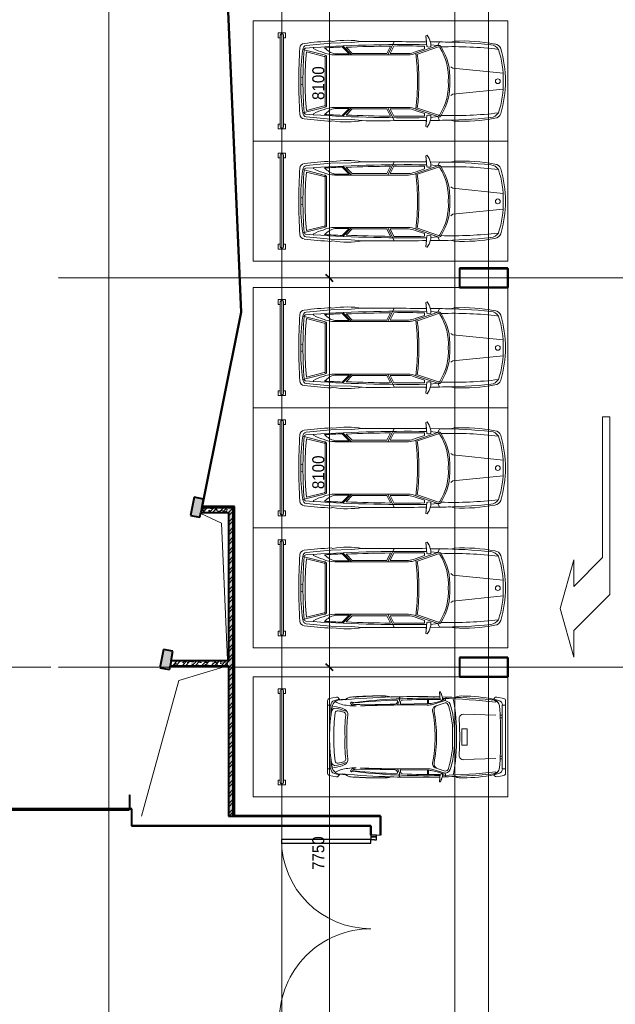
# Model space of a CAD drawing. Header units: millimetres. Extents: x 5617 to 112254, y 7718 to 133720.
# Tile 63 of 82: x 56948 to 69337, y 82982 to 103475. Entities that reach past the tile are written whole.
import ezdxf

# ---------------------------------------------------------------- set-up
doc = ezdxf.new("R2010")
doc.units = ezdxf.units.MM
for name, pattern in [('Линия сетки', [25, 20, -2.5, 0, -2.5]), ('Штрих_3_1_5_', [4.5, 3, -1.5]), ('Штриховая_ш3 п1_5', [4.5, 3, -1.5])]:
    doc.linetypes.add(name, pattern=pattern)
doc.layers.add('_Разделитель помещений_', color=4, linetype='Штриховая_ш3 п1_5', lineweight=40, true_color=0x00ffff)
for name, color, linetype, lineweight in [('Двери', 7, 'Continuous', 18), ('Каркас_Импост', 7, 'Continuous', 30), ('Монтажный зазор', 7, 'Continuous', 30), ('Оси', 7, 'Continuous', 9), ('Панель', 7, 'Continuous', 30), ('Парковка', 7, 'Continuous', 18), ('Перекрытия', 7, 'Continuous', 18), ('Размеры', 7, 'Continuous', 9), ('Размеры-100', 7, 'Continuous', 9), ('Стены разрез', 7, 'Continuous', 40), ('Стены штриховка', 7, 'Continuous', 40), ('Элементы узлов', 7, 'Continuous', 18)]:
    doc.layers.add(name, color=color, linetype=linetype, lineweight=lineweight)
doc.styles.add('Arial', font='arial.ttf', dxfattribs={"width": 0.9, "height": 250})
doc.dimstyles.new('Основной_2_5_мм_1', dxfattribs={"dimscale": 304.8, "dimtxt": 255.06485, "dimasz": 0.463911, "dimexe": 0.492126, "dimexo": 0.492126, "dimgap": 0.098425, "dimtad": 1, "dimdec": 0, "dimdsep": 46, "dimtxsty": 'Arial', "dimblk1": 'OBLIQUE', "dimblk2": 'OBLIQUE', "dimsah": 1, "dimcen": 0.09, "dimdle": 0.492126, "dimazin": 2, "dimtfac": 1, "dimtdec": 4, "dimtix": 1, "dimtmove": 0, "dimatfit": 3, "dimfxl": 1, "dimtvp": 1, "dimtolj": 1, "dimtzin": 0, "dimlwd": 20, "dimlwe": 20, "dimarcsym": 2})
pattern_1 = [(50, (0, 0), (218.62117, -19.1268), [22.86, -251.46]), (355, (0, 0), (-42.29187, 229.2684), [18.288, -201.168]), (100.451, (18.22, -1.6), (176.33107, 210.13963), [19.428, -213.708]), (46.184, (0, 60.96), (325.29495, -50.45164), [34.29, -377.19]), (96.636, (27.1, 56.76), (284.883, 296.91266), [29.142, -320.562]), (351.184, (0, 60.96), (284.8858, 296.9107), [27.432, -301.752]), (21, (30.48, 45.72), (181.93753, -122.71832), [22.86, -251.46]), (326, (30.48, 45.72), (74.16223, 221.0262), [18.288, -201.168]), (71.451, (45.64, 35.5), (256.10035, 98.30526), [19.428, -213.708]), (37.5, (0, 0), (3.70639, 101.465895), [3.353, -195.377, 3.353, -200.863, -201.93]), (37.5, (0, 0), (3.70639, 101.465895), [-402.946, 3.353, -198.577]), (7.5, (0, 0), (80.18358, 120.21653), [3.353, -113.081, 3.353, -190.805, -76.962]), (7.5, (0, 0), (80.18358, 120.21653), [-310.591, 3.353, -73.609]), (327.5, (-67.97, 0), (162.708646, -6.87497), [3.353, -72.847, 3.353, -234.391, -315.468]), (327.5, (-67.97, 0), (162.708646, -6.87497), [-313.944, 3.353, -312.115]), (317.5, (-98.45, 0), (177.75468, 30.51183), [3.353, -95.707, 3.353, -154.534, -224.028]), (317.5, (-98.45, 0), (177.75468, 30.51183), [-256.946, 3.353, -220.675])]
pattern_2 = [(45, (0, 0), (-101.02788, 101.02788), []), (45, (67.35, 0), (-101.02788, 101.02788), [])]

# ---------------------------------------------------------------- blocks, each defined once
blk = doc.blocks.new('101_Дверь_Двупольная - _ПЧ_Мет_3600х2430_EI60-4162342-МКСС_LB01_-7_650__Кабельные конструкции_Лотки_2')
at = {"layer": 'Каркас_Импост', "color": 253, "true_color": 0xaaaaaa}
for p, q in [((-1880, 100), (-1930, 100)), ((-1930, 100), (-1930, -15)), ((-1880, 20), (-1880, 100)), ((-1870, 20), (-1880, 20)), ((-1870, -15), (-1870, 20)), ((1880, 20), (1870, 20)), ((1870, 20), (1870, -15)), ((1930, 100), (1880, 100)), ((1880, 100), (1880, 20)), ((1930, -15), (1930, 100)), ((-1930, -15), (-1870, -15)), ((1870, -15), (1930, -15))]:
    blk.add_line(p, q, dxfattribs=at)
at = {"layer": 'Монтажный зазор', "color": 253, "true_color": 0xaaaaaa}
for p, q in [((-1930, 100), (-1965, 100)), ((-1965, 100), (-1965, -15)), ((-1930, -15), (-1930, 100)), ((1965, 100), (1930, 100)), ((1930, 100), (1930, -15)), ((1965, -15), (1965, 100)), ((-1965, -15), (-1930, -15)), ((1930, -15), (1965, -15))]:
    blk.add_line(p, q, dxfattribs=at)
at = {"layer": 'Панель', "color": 253, "true_color": 0xaaaaaa}
for p, q in [((-1800, 2000), (-1880, 2000)), ((-1880, 2000), (-1880, 100)), ((-1800, 100), (-1800, 2000)), ((1880, 1960), (1800, 1960)), ((1800, 1960), (1800, 100)), ((1880, 100), (1880, 1960)), ((-1880, 100), (-1800, 100)), ((1800, 100), (1880, 100))]:
    blk.add_line(p, q, dxfattribs=at)
at = {"layer": 'Панель', "color": 253, "lineweight": 18, "true_color": 0xaaaaaa}
for centre, radius, start, end in [((-1880, 100), 1900, 360, 90), ((1880, 100), 1860, 90, 180)]:
    blk.add_arc(centre, radius, start, end, dxfattribs=at)
blk = doc.blocks.new('199_Парковочные места 3 класса и МГН - Малый класс-4755746-МКСС_LB01_-7_650__Кабельные конструкции_Лотки_2')
at = {"layer": 'Парковка', "color": 253, "true_color": 0xaaaaaa}
for p, q in [((0, -5300), (0, 0)), ((0, 0), (2500, 0)), ((2500, 0), (2500, -5300)), ((250, -4625), (250, -4775)), ((250, -4625), (350, -4625)), ((300, -4665), (2200, -4665)), ((350, -4625), (350, -4665)), ((2150, -4625), (2150, -4665)), ((2150, -4625), (2250, -4625)), ((2250, -4625), (2250, -4775)), ((250, -4775), (350, -4775)), ((300, -4735), (2200, -4735)), ((350, -4735), (350, -4775)), ((2150, -4735), (2150, -4775)), ((2150, -4775), (2250, -4775)), ((2500, -5300), (0, -5300))]:
    blk.add_line(p, q, dxfattribs=at)
for centre, start, end in [((300, -4700), 90, 270), ((2200, -4700), 270, 90)]:
    blk.add_arc(centre, 35, start, end, dxfattribs=at)
at = {"layer": 'Элементы узлов', "color": 253, "true_color": 0xaaaaaa}
for p, q in [((425, -229), (454, -83)), ((454, -83), (425, -229)), ((495, -188), (466, -289)), ((2010, -48), (495, -48)), ((1253, -48), (496, -48)), ((592, -48), (592, -115)), ((592, -115), (1253, -115)), ((797, -115), (797, -159)), ((857, -156), (857, -115)), ((2010, -48), (1253, -48)), ((1253, -115), (1915, -115)), ((1650, -156), (1650, -115)), ((1710, -115), (1710, -159)), ((1915, -115), (1915, -48)), ((2012, -188), (2041, -289)), ((2082, -229), (2053, -83)), ((2082, -229), (2053, -83)), ((466, -289), (443, -274)), ((443, -274), (466, -289)), ((803, -249), (780, -923)), ((1704, -249), (1726, -923)), ((2041, -289), (2064, -274)), ((2041, -289), (2064, -274)), ((1253, -998), (850, -1010)), ((1085, -843), (1253, -843)), ((1085, -956), (1085, -843)), ((1253, -956), (1085, -956)), ((1253, -843), (1421, -843)), ((1421, -956), (1253, -956)), ((1656, -1010), (1253, -998)), ((1421, -843), (1421, -956)), ((313, -1401), (313, -1423)), ((313, -1423), (419, -1411)), ((320, -1402), (320, -1423)), ((320, -1423), (480, -1405)), ((423, -1287), (498, -1300)), ((477, -1322), (476, -1362)), ((498, -1300), (575, -1558)), ((612, -1513), (543, -1304)), ((1894, -1513), (1964, -1304)), ((2009, -1300), (1931, -1558)), ((2084, -1287), (2009, -1300)), ((2187, -1423), (2026, -1405)), ((2029, -1322), (2030, -1361)), ((2088, -1412), (2187, -1423)), ((2187, -1401), (2187, -1423)), ((2187, -1423), (2187, -1401)), ((560, -1651), (472, -1651)), ((560, -1672), (472, -1672)), ((568, -2226), (560, -1672)), ((1939, -2226), (1946, -1672)), ((1946, -1651), (2035, -1651)), ((1946, -1672), (2035, -1672)), ((417, -2240), (460, -2267)), ((2090, -2240), (2047, -2267)), ((497, -2255), (588, -2294)), ((2010, -2255), (1919, -2294)), ((425, -3567), (454, -3713)), ((425, -3567), (454, -3713)), ((479, -3497), (443, -3523)), ((466, -3507), (443, -3523)), ((495, -3608), (466, -3507)), ((592, -3681), (592, -3748)), ((817, -3681), (592, -3681)), ((1690, -3681), (1915, -3681)), ((1915, -3681), (1915, -3748)), ((2012, -3608), (2041, -3507)), ((2064, -3523), (2027, -3497)), ((2041, -3507), (2064, -3523)), ((2082, -3567), (2053, -3713)), ((2053, -3713), (2082, -3567)), ((1253, -3748), (496, -3748)), ((496, -3748), (2010, -3748)), ((2010, -3748), (1253, -3748))]:
    blk.add_line(p, q, dxfattribs=at)
for centre, radius, start, end in [((496, -91), 43.3, 90.0007, 168.6944), ((497, -91), 43.3, 91.6966, 168.693), ((658, -378), 212, 103.7494, 155.1332), ((699, -353), 220, 137.3412, 177.6463), ((592, -215), 101, 90.0007, 164.126), ((1096, -5492), 5341, 88.3088, 95.2441), ((1411, -5492), 5341, 84.7574, 91.6926), ((1849, -378), 212, 24.8683, 76.252), ((1915, -215), 101, 15.8754, 90.0007), ((1808, -353), 220, 2.3551, 42.6602), ((2010, -91), 43.3, 11.307, 90.0007), ((2010, -91), 43.3, 11.307, 90.0007), ((3902, -951), 3499, 169.0974, 179.6188), ((3902, -951), 3499, 169.096, 179.6174), ((18082, -1872), 17669, 175.0385, 178.3553), ((467, -238), 43.3, 168.6944, 235.6114), ((467, -238), 43.3, 168.693, 235.6099), ((13211, -1700), 12764, 173.4754, 178.4619), ((-10704, -1701), 12764, 1.5396, 6.526), ((-15576, -1873), 17669, 1.6461, 4.9629), ((-1395, -951), 3499, 0.3826, 10.904), ((-1395, -951), 3499, 0.3826, 10.904), ((2039, -238), 43.3, 304.3901, 11.307), ((2039, -238), 43.3, 304.3901, 11.307), ((676, -969), 277, 171.383, 205.724), ((676, -969), 277, 171.3815, 207.1439), ((866, -926), 85.3, 178.1237, 259.668), ((1641, -926), 85.3, 280.3335, 1.8777), ((1830, -969), 277, 332.8561, 8.6185), ((1830, -969), 277, 334.2774, 8.6185), ((18082, -1873), 17669, 177.4791, 178.3491), ((1192, -5149), 4081, 89.1352, 100.3335), ((640, -1327), 145, 99.3009, 169.3924), ((1152, -2963), 1815, 86.8047, 107.7761), ((1174, -3235), 2126, 87.8635, 105.1984), ((1315, -5149), 4081, 79.668, 90.8663), ((1333, -3235), 2126, 74.803, 92.138), ((1355, -2963), 1815, 72.2254, 93.1967), ((1867, -1326), 145, 10.6091, 80.7005), ((-15576, -1873), 17669, 1.6461, 2.5209), ((511, -1793), 438, 101.9085, 116.8041), ((517, -1793), 438, 99.3592, 116.8056), ((18082, -1873), 17669, 178.502, 182.0672), ((18082, -1872), 17669, 178.5058, 185.0968), ((460, -1385), 28.5, 315.411, 119.3826), ((13211, -1700), 12764, 178.6883, 186.9123), ((10682, -1664), 10210, 178.5509, 182.9751), ((-289, -1677), 845, 7.5185, 24.835), ((613, -1304), 70.6, 102.5795, 180.5339), ((1893, -1303), 70.6, 359.4675, 77.4219), ((2796, -1677), 845, 155.1665, 172.483), ((-10704, -1701), 12764, 353.0892, 1.3132), ((2046, -1385), 28.5, 60.6189, 224.5904), ((-8175, -1664), 10210, 357.0263, 1.4505), ((-15576, -1873), 17669, 354.9046, 1.4956), ((1989, -1793), 438, 63.1959, 80.6423), ((-15576, -1873), 17669, 357.9328, 1.4956), ((1989, -1793), 438, 63.1959, 77.1894), ((184, -1661), 376, 358.4064, 14.6086), ((255, -1654), 334, 356.4661, 16.6947), ((700, -1418), 117, 212.8051, 274.1147), ((695, -1476), 90.4, 203.656, 278.4266), ((1223, -4094), 2611, 89.3415, 101.377), ((1223, -4125), 2611, 89.3415, 101.377), ((1283, -4094), 2611, 78.6245, 90.6599), ((1283, -4125), 2611, 78.6245, 90.6599), ((1807, -1418), 117, 265.8867, 327.1963), ((1812, -1476), 90.4, 261.5749, 336.3454), ((2251, -1653), 334, 163.3067, 183.5353), ((2322, -1661), 376, 165.3929, 181.595), ((26486, -2014), 25900, 179.2478, 182.3207), ((-23980, -2015), 25900, 357.6808, 0.7536), ((487, -2289), 35.2, 74.3716, 141.5452), ((507, -2197), 21.6, 171.5996, 240.7631), ((552, -2148), 87.6, 230.2271, 267.5276), ((553, -2221), 15.6, 252.6582, 342.1742), ((1954, -2221), 15.6, 197.8272, 287.3433), ((1954, -2148), 87.6, 272.4738, 309.7743), ((2000, -2197), 21.6, 299.2383, 8.4018), ((2019, -2289), 35.2, 38.4562, 105.6298), ((945, -2578), 545, 163.7515, 181.2099), ((506, -2311), 19.4, 97.3067, 186.7162), ((16105, -1689), 15632, 182.2869, 185.5063), ((502, -2371), 79.2, 52.7304, 88.9012), ((532, -2341), 37.8, 355.6278, 62.4663), ((-11190, -2888), 11772, 358.5752, 2.6508), ((13697, -2888), 11772, 177.3506, 181.4262), ((1975, -2341), 37.8, 117.5352, 184.3737), ((2005, -2371), 79.2, 91.1003, 127.271), ((-13599, -1690), 15632, 354.4951, 357.7146), ((2001, -2311), 19.4, 353.2852, 82.6948), ((1562, -2578), 545, 358.7915, 16.25), ((945, -2672), 545, 162.7118, 181.2085), ((5888, -2657), 5488, 179.3018, 185.3845), ((1562, -2672), 545, 358.7915, 17.2882), ((-3381, -2657), 5488, 354.6168, 0.6996), ((5888, -2751), 5488, 179.3004, 184.8727), ((-3381, -2751), 5488, 355.1273, 0.6996), ((681, -3219), 262, 169.5006, 219.0023), ((681, -3219), 262, 179.4789, 215.8546), ((545, -3253), 17.4, 107.9914, 313.3369), ((556, -3205), 19.1, 122.8796, 296.9625), ((538, -3212), 57.2, 289.5317, 347.2219), ((545, -3193), 35.5, 303.9994, 19.3114), ((447, -3159), 161, 336.0615, 0.8497), ((44, -3207), 566, 347.7689, 5.1023), ((2463, -3207), 566, 174.8991, 192.2326), ((2060, -3159), 161, 179.1517, 203.94), ((1969, -3212), 57.2, 192.7795, 250.4697), ((1962, -3193), 35.5, 160.6793, 236.002), ((1950, -3205), 19.1, 243.039, 57.1139), ((1961, -3253), 17.4, 226.6645, 72.0021), ((1826, -3219), 262, 321, 10.499), ((1826, -3219), 262, 324.1454, 0.5211), ((18082, -1967), 17669, 184.5628, 184.969), ((655, -3481), 176, 167.4274, 261.9888), ((66, -3309), 531, 328.0408, 358.0386), ((1135, -3631), 514, 152.118, 179.1742), ((1293, -3659), 640, 153.8817, 174.3872), ((782, -3441), 113, 80.7794, 153.7916), ((999, -3534), 288, 154.5482, 179.0957), ((794, -3431), 59, 92.6959, 159.9342), ((1112, -414), 2975, 263.8141, 272.7227), ((1211, 394), 3746, 263.7019, 270.6507), ((1296, 394), 3746, 269.3508, 276.2996), ((1395, -414), 2975, 267.2788, 276.1873), ((1725, -3441), 113, 26.2099, 99.222), ((1712, -3431), 59, 20.0672, 87.3055), ((1508, -3534), 288, 0.9058, 25.4532), ((1213, -3659), 640, 5.6142, 26.1197), ((1372, -3631), 514, 0.8272, 27.8835), ((1852, -3480), 176, 278.0126, 12.5715), ((2440, -3309), 531, 181.9628, 211.9606), ((-15576, -1967), 17669, 355.031, 355.4372), ((467, -3558), 43.3, 124.3901, 191.307), ((467, -3558), 43.3, 124.3886, 191.3056), ((592, -3581), 101, 195.8754, 270.0007), ((1272, 184), 3892, 260.5065, 269.7231), ((748, -3580), 93.4, 190.0439, 251.0772), ((752, -3545), 43.7, 159.4074, 268.4359), ((1157, -692), 2926, 262.0059, 271.8778), ((1349, -692), 2926, 268.1236, 277.9956), ((1234, 184), 3892, 270.2783, 279.495), ((1755, -3545), 43.7, 271.5655, 20.594), ((1759, -3580), 93.4, 288.9242, 349.9575), ((1915, -3581), 101, 270.0007, 344.126), ((2040, -3558), 43.3, 348.6944, 55.6114), ((2040, -3558), 43.3, 348.6944, 55.6114), ((496, -3705), 43.3, 191.307, 270.0007), ((496, -3705), 43.3, 191.3056, 270.0007), ((2010, -3705), 43.3, 270.0007, 348.6944), ((2010, -3705), 43.3, 270.0007, 348.6944)]:
    blk.add_arc(centre, radius, start, end, dxfattribs=at)
blk = doc.blocks.new('199_Парковочные места 3 класса и МГН - Средний класс-5604846-МКСС_LB01_-7_650__Кабельные конструкции_Лотки_2')
at = {"layer": 'Парковка', "color": 253, "true_color": 0xaaaaaa}
for p, q in [((0, -5300), (0, 0)), ((0, 0), (2500, 0)), ((2500, 0), (2500, -5300)), ((250, -4625), (250, -4775)), ((250, -4625), (350, -4625)), ((300, -4665), (2200, -4665)), ((350, -4625), (350, -4665)), ((2150, -4625), (2150, -4665)), ((2150, -4625), (2250, -4625)), ((2250, -4625), (2250, -4775)), ((250, -4775), (350, -4775)), ((300, -4735), (2200, -4735)), ((350, -4735), (350, -4775)), ((2150, -4735), (2150, -4775)), ((2150, -4775), (2250, -4775)), ((2500, -5300), (0, -5300))]:
    blk.add_line(p, q, dxfattribs=at)
for centre, start, end in [((300, -4700), 90, 270), ((2200, -4700), 270, 90)]:
    blk.add_arc(centre, 35, start, end, dxfattribs=at)
at = {"layer": 'Элементы узлов', "color": 253, "true_color": 0xaaaaaa}
for p, q in [((984, -1142), (1090, -99)), ((1524, -1142), (1418, -99)), ((422, -1114), (442, -1185)), ((422, -1114), (442, -1185)), ((953, -1186), (984, -1142)), ((1555, -1186), (1524, -1142)), ((2085, -1114), (2065, -1185)), ((2065, -1185), (2085, -1114)), ((436, -1612), (438, -1418)), ((438, -1418), (436, -1612)), ((515, -1453), (438, -1418)), ((1992, -1453), (2070, -1418)), ((2072, -1612), (2070, -1418)), ((2072, -1612), (2070, -1418)), ((515, -1453), (497, -1605)), ((515, -1453), (673, -1914)), ((543, -1440), (693, -1881)), ((1965, -1440), (1814, -1881)), ((1992, -1453), (1835, -1914)), ((1992, -1453), (2011, -1605)), ((298, -1678), (308, -1707)), ((298, -1678), (308, -1707)), ((308, -1707), (536, -1683)), ((308, -1707), (435, -1693)), ((580, -1736), (525, -1736)), ((580, -1736), (645, -1925)), ((1927, -1736), (1863, -1925)), ((1927, -1736), (1983, -1736)), ((2200, -1707), (1972, -1683)), ((2072, -1693), (2200, -1707)), ((2210, -1678), (2200, -1707)), ((2200, -1707), (2210, -1678)), ((678, -2069), (678, -2449)), ((708, -2069), (708, -3598)), ((1800, -2069), (1800, -3598)), ((1830, -2069), (1830, -2449)), ((708, -2497), (432, -2363)), ((678, -2449), (523, -2374)), ((678, -2516), (524, -2441)), ((1800, -2497), (2076, -2363)), ((1830, -2449), (1984, -2374)), ((1830, -2516), (1984, -2441)), ((678, -2516), (678, -3237)), ((1830, -2516), (1830, -3237)), ((453, -3260), (432, -3033)), ((2054, -3260), (2076, -3033)), ((463, -3682), (453, -3260)), ((708, -3249), (522, -3435)), ((678, -3237), (549, -3366)), ((1800, -3249), (1986, -3435)), ((1830, -3237), (1959, -3366)), ((2045, -3682), (2054, -3260)), ((688, -3297), (542, -3443)), ((688, -3297), (688, -3598)), ((1820, -3297), (1820, -3598)), ((1820, -3297), (1966, -3443)), ((419, -3676), (428, -3642)), ((428, -3642), (419, -3676)), ((512, -4192), (463, -3682)), ((1996, -4192), (2045, -3682)), ((2088, -3676), (2079, -3642)), ((2088, -3676), (2079, -3642)), ((708, -3817), (596, -4265)), ((738, -3820), (646, -4189)), ((1254, -3771), (754, -3771)), ((1254, -3801), (754, -3801)), ((1254, -3771), (1754, -3771)), ((1254, -3801), (1754, -3801)), ((1770, -3820), (1862, -4189)), ((1800, -3817), (1912, -4265)), ((574, -4042), (555, -4042)), ((1933, -4042), (1953, -4042)), ((1188, -4261), (1177, -4307)), ((1320, -4261), (1331, -4307))]:
    blk.add_line(p, q, dxfattribs=at)
blk.add_circle((1256, -208), 49.6, dxfattribs=at)
for centre, radius, start, end in [((617, -279), 137, 106.8716, 175.0665), ((617, -279), 137, 106.8716, 175.0665), ((710, -376), 215, 123.1556, 174.2587), ((8358, -1141), 7822, 173.0609, 181.8195), ((1254, -2377), 2329, 90.0001, 106.8716), ((1254, -2377), 2329, 90.0001, 106.8716), ((1178, -1869), 1772, 87.5536, 109.2869), ((1254, -2377), 2329, 73.1284, 89.9999), ((1254, -2377), 2329, 73.1284, 89.9999), ((1329, -1869), 1772, 70.7131, 92.4464), ((1797, -376), 215, 5.7413, 56.8444), ((-5850, -1141), 7822, 358.1805, 6.9391), ((1890, -279), 137, 4.9335, 73.1284), ((1890, -279), 137, 4.9335, 73.1284), ((3991, -937), 3573, 169.195, 182.843), ((3991, -937), 3573, 169.195, 182.843), ((12318, -1543), 11881, 174.2587, 179.4003), ((-9810, -1543), 11881, 0.5997, 5.7413), ((-1483, -937), 3573, 357.157, 10.805), ((-1483, -937), 3573, 357.157, 10.805), ((12318, -1543), 11881, 178.2769, 179.4003), ((1172, -2380), 1175, 86.0181, 122.5623), ((1335, -2380), 1175, 57.4377, 93.9819), ((-9810, -1543), 11881, 0.5997, 1.7231), ((555, -1432), 44.9, 110.1373, 207.9235), ((555, -1432), 14.9, 110.1373, 214.6567), ((1172, -2380), 1145, 85.9136, 122.5623), ((1335, -2380), 1145, 57.2304, 94.0864), ((1953, -1432), 14.9, 325.3433, 79.1758), ((1953, -1432), 44.9, 332.0765, 69.8627), ((546, -2020), 422, 91.3449, 125.9666), ((546, -2020), 422, 105.0802, 125.9666), ((444, -1640), 101, 335.1844, 24.8156), ((2064, -1640), 101, 155.1844, 204.8156), ((1962, -2020), 422, 54.0334, 88.6551), ((1962, -2020), 422, 54.0334, 74.9198), ((122295, -2694), 121864, 179.52958, 180.15962), ((122295, -2694), 121864, 179.52958, 180.15962), ((30000, -2118), 29508, 179.1634, 184.0543), ((30000, -2118), 29478, 179.2582, 180.4979), ((-27492, -2118), 29508, 355.9457, 0.8366), ((-27492, -2118), 29478, 359.5021, 0.7418), ((-119787, -2694), 121864, 359.84038, 0.47042), ((-119787, -2694), 121864, 359.84038, 0.47042), ((308, -2078), 370, 1.3171, 24.386), ((1254, -6445), 4567, 82.6909, 97.3089), ((308, -2078), 400, 1.2667, 24.1731), ((1254, -6445), 4597, 82.9964, 97.0033), ((2200, -2078), 400, 155.8269, 178.7333), ((2200, -2078), 370, 155.614, 178.6829), ((30000, -2118), 29478, 180.6284, 182.4261), ((-27492, -2118), 29478, 357.5739, 359.3716), ((2198, -3346), 1794, 169.9492, 189.4665), ((2198, -3346), 1794, 169.9492, 189.4665), ((310, -3346), 1794, 350.5335, 10.0508), ((310, -3346), 1794, 350.5335, 10.0508), ((30000, -2118), 29488, 182.5757, 183.2896), ((-27492, -2118), 29488, 356.7104, 357.4243), ((9206, -3182), 8801, 183.2167, 186.8835), ((9206, -3182), 8801, 183.2167, 186.8835), ((270, -3492), 431, 312.4417, 345.7397), ((104, -3598), 603, 335.9999, 0.0001), ((2403, -3598), 603, 179.9999, 204.0001), ((2238, -3492), 431, 194.2603, 227.5583), ((-6698, -3182), 8801, 353.1165, 356.7833), ((-6698, -3182), 8801, 353.1165, 356.7833), ((-103, -3648), 783, 329.8554, 345.5814), ((754, -3817), 46.1, 90, 180), ((754, -3817), 16.1, 90, 189.7873), ((1754, -3817), 46.1, 0, 90), ((1754, -3817), 16.1, 350.2127, 90), ((2611, -3648), 783, 194.4186, 210.1446), ((571, -4224), 103, 186.8835, 266.3593), ((571, -4224), 103, 186.8835, 266.3593), ((593, -4184), 81.1, 185.6929, 272.4229), ((600, -4202), 33.8, 184.0543, 277.095), ((1185, -180), 4128, 261.7908, 270.9499), ((1254, 3792), 8054, 265.3719, 274.6281), ((1254, 2689), 6905, 264.9489, 275.0511), ((1322, -180), 4128, 269.0501, 278.2092), ((1908, -4202), 33.8, 262.905, 355.9457), ((1915, -4184), 81.1, 267.5771, 354.3071), ((1937, -4224), 103, 273.6407, 353.1165), ((1937, -4224), 103, 273.6407, 353.1165), ((1250, 6442), 10791, 266.3593, 270.0213), ((1250, 6442), 10791, 266.3593, 270.0213), ((1258, 6442), 10791, 269.9787, 273.6407), ((1258, 6442), 10791, 269.9787, 273.6407)]:
    blk.add_arc(centre, radius, start, end, dxfattribs=at)
blk = doc.blocks.new('199_Паркинг_Дорожная разметка - Стрелка_Поворот-4798527-МКСС_LB01_-7_650__Кабельные конструкции_Лотки_2')
at = {"layer": 'Парковка', "color": 253, "true_color": 0xaaaaaa}
for p, q in [((495, 1490), (215, 2500)), ((215, 2500), (215, 1950)), ((215, 1950), (-535, 1200)), ((215, 480), (495, 1490)), ((-535, 1200), (-535, -2500)), ((-385, 430), (215, 1030)), ((215, 1030), (215, 480)), ((-385, -2500), (-385, 430)), ((-535, -2500), (-385, -2500))]:
    blk.add_line(p, q, dxfattribs=at)
blk = doc.blocks.new('135_SLK_GD_AR_rvt-1-МКСС_LB01_-7_650__Кабельные конструкции_Лотки_2')
at = {"layer": 'Стены разрез', "lineweight": 18, "true_color": 0xcbcbcb}
for points in [[(81045, 93118), (81121, 93499), (80925, 93538), (80849, 93157)], [(80409, 89948), (80485, 90329), (80289, 90368), (80212, 89987)]]:
    blk.add_hatch(color=9, dxfattribs=at).paths.add_polyline_path(points)
at = {"layer": 'Стены разрез', "lineweight": 9, "true_color": 0xaaaaaa}
h = blk.add_hatch(dxfattribs=at)
h.set_pattern_fill('FP_1', color=253, style=0, pattern_type=2)
h.set_pattern_definition(pattern_1)
h.paths.add_polyline_path([(81065, 93220), (81640, 93220), (81640, 93320), (81085, 93320)])
h = blk.add_hatch(dxfattribs=at)
h.set_pattern_fill('FP_2', color=253, style=0, pattern_type=2)
h.set_pattern_definition(pattern_2)
h.paths.add_polyline_path([(81065, 93220), (81640, 93220), (81640, 93320), (81085, 93320)])
h = blk.add_hatch(dxfattribs=at)
h.set_pattern_fill('FP_1', color=253, style=0, pattern_type=2)
h.set_pattern_definition(pattern_1)
h.paths.add_polyline_path([(81640, 86900), (81740, 86900), (81740, 93320), (81640, 93320), (81640, 87537)])
h = blk.add_hatch(dxfattribs=at)
h.set_pattern_fill('FP_2', color=253, style=0, pattern_type=2)
h.set_pattern_definition(pattern_2)
h.paths.add_polyline_path([(81640, 86900), (81740, 86900), (81740, 93320), (81640, 93320), (81640, 87537)])
h = blk.add_hatch(dxfattribs=at)
h.set_pattern_fill('FP_4', color=253, style=0, pattern_type=2)
h.set_pattern_definition([(0, (0, 0), (406.4, 101.6), [33.528, -271.272, 33.528, -271.272, -1625.6]), (0, (0, 0), (406.4, 101.6), [-609.6, 33.528, -576.072, 33.528, -271.272, -711.2]), (0, (0, 0), (406.4, 101.6), [-1524, 33.528, -169.672, 33.528, -474.472]), (120, (152.4, 50.8), (-291.18818, 301.15272), [33.528, -271.272, 33.528, -271.272, -1625.6]), (120, (152.4, 50.8), (-291.18818, 301.15272), [-609.6, 33.528, -576.072, 33.528, -271.272, -711.2]), (120, (152.4, 50.8), (-291.18818, 301.15272), [-1524, 33.528, -169.672, 33.528, -474.472]), (240, (203.2, 254), (-115.21182, -402.75272), [33.528, -271.272, 33.528, -271.272, -1625.6]), (240, (203.2, 254), (-115.21182, -402.75272), [-609.6, 33.528, -576.072, 33.528, -271.272, -711.2]), (240, (203.2, 254), (-115.21182, -402.75272), [-1524, 33.528, -169.672, 33.528, -474.472])])
h.paths.add_polyline_path([(81740, 86900), (81760, 86900), (81760, 93320), (81740, 93320), (81740, 87537)])
h = blk.add_hatch(dxfattribs=at)
h.set_pattern_fill('FP_1', color=253, style=0, pattern_type=2)
h.set_pattern_definition(pattern_1)
h.paths.add_polyline_path([(81640, 90030), (81640, 90130), (80445, 90130), (80425, 90030), (81177, 90030)])
h = blk.add_hatch(dxfattribs=at)
h.set_pattern_fill('FP_2', color=253, style=0, pattern_type=2)
h.set_pattern_definition(pattern_2)
h.paths.add_polyline_path([(81640, 90030), (81640, 90130), (80445, 90130), (80425, 90030), (81177, 90030)])
at = {"color": 253, "lineweight": 18, "true_color": 0xaaaaaa}
for p, q in [((81061, 93200), (81496, 92997)), ((81496, 92997), (81620, 90150)), ((81620, 90030), (80606, 89720)), ((80606, 89720), (79830, 86900))]:
    blk.add_line(p, q, dxfattribs=at)
at = {"layer": '_Разделитель помещений_', "color": 131, "linetype": 'Штрих_3_1_5_', "true_color": 0xaaffff}
for p, q in [((79581, 87350), (79581, 87025)), ((79581, 87025), (70380, 87025))]:
    blk.add_line(p, q, dxfattribs=at)
at = {"layer": 'Перекрытия', "color": 253, "true_color": 0xaaaaaa}
for p, q in [((86450, 97900), (86450, 98300)), ((86450, 98300), (87450, 98300)), ((87450, 98300), (87450, 97900)), ((87450, 97900), (86450, 97900)), ((86450, 89800), (86450, 90200)), ((86450, 90200), (87450, 90200)), ((87450, 90200), (87450, 89800)), ((87450, 89800), (86450, 89800)), ((79627, 87050), (70530, 87050)), ((79627, 86700), (79627, 87050)), ((81765, 86900), (84800, 86900)), ((84800, 86900), (84800, 86500)), ((84600, 86700), (79627, 86700)), ((84600, 86500), (84600, 86700)), ((84800, 86500), (84715, 86500))]:
    blk.add_line(p, q, dxfattribs=at)
at = {"layer": 'Стены разрез', "color": 253, "true_color": 0xaaaaaa}
for p, q in [((80455, 131197), (81902, 97388)), ((81904, 97387), (80457, 131197)), ((86450, 98302), (86448, 98302)), ((86448, 98302), (86448, 97898)), ((87452, 98302), (86450, 98302)), ((86450, 97900), (86450, 98300)), ((86450, 98300), (87450, 98300)), ((87450, 98300), (87450, 97900)), ((87452, 98300), (87452, 98302)), ((87452, 97898), (87452, 98300)), ((86448, 97898), (86450, 97898)), ((87450, 97900), (86450, 97900)), ((86450, 97898), (87450, 97898)), ((87450, 97898), (87452, 97898)), ((81902, 97388), (81090, 93345)), ((81092, 93345), (81904, 97387)), ((80925, 93538), (80849, 93157)), ((81121, 93499), (80925, 93538)), ((81090, 93345), (81121, 93499)), ((81640, 93320), (81085, 93320)), ((81085, 93320), (81740, 93320)), ((81090, 93345), (81092, 93345)), ((81765, 93345), (81090, 93345)), ((81740, 93320), (81640, 93320)), ((81740, 86900), (81740, 93320)), ((81740, 93320), (81740, 86900)), ((81765, 93340), (81765, 93345)), ((81765, 93320), (81765, 93340)), ((81765, 86900), (81765, 93320)), ((80849, 93157), (81045, 93118)), ((81045, 93118), (81065, 93220)), ((81065, 93220), (81640, 93220)), ((81640, 93220), (81640, 90130)), ((80289, 90368), (80212, 89987)), ((80485, 90329), (80289, 90368)), ((80445, 90130), (80485, 90329)), ((86450, 90202), (86448, 90202)), ((86448, 90202), (86448, 89798)), ((87452, 90202), (86450, 90202)), ((86450, 89800), (86450, 90200)), ((86450, 90200), (87450, 90200)), ((87450, 90200), (87450, 89800)), ((87452, 90200), (87452, 90202)), ((87452, 89798), (87452, 90200)), ((80212, 89987), (80409, 89948)), ((80409, 89948), (80425, 90030)), ((80425, 90030), (81640, 90030)), ((81640, 90130), (80445, 90130)), ((81640, 90030), (81640, 86900)), ((86448, 89798), (86450, 89798)), ((87450, 89800), (86450, 89800)), ((86450, 89798), (87450, 89798)), ((87450, 89798), (87452, 89798)), ((79625, 87050), (70530, 87050)), ((70532, 87048), (79625, 87048)), ((79627, 87050), (79625, 87050)), ((79625, 87048), (79625, 86700)), ((79627, 86700), (79627, 87050)), ((81640, 86900), (81740, 86900)), ((81740, 86900), (81765, 86900)), ((84802, 86902), (81765, 86902)), ((81765, 86902), (81765, 86900)), ((81765, 86900), (84800, 86900)), ((84800, 86900), (84800, 86500)), ((84802, 86900), (84802, 86902)), ((84802, 86500), (84802, 86900)), ((79625, 86700), (79625, 86698)), ((79625, 86698), (84598, 86698)), ((84598, 86700), (79627, 86700)), ((84600, 86700), (84598, 86700)), ((84598, 86698), (84598, 86500)), ((84600, 86500), (84600, 86700)), ((84598, 86500), (84600, 86500)), ((84800, 86500), (84802, 86500))]:
    blk.add_line(p, q, dxfattribs=at)
at = {"layer": 'Стены штриховка', "color": 253, "true_color": 0xaaaaaa}
for p, q in [((81085, 93320), (81065, 93220)), ((81085, 93320), (81089, 93340)), ((81089, 93340), (81085, 93320)), ((81089, 93340), (81090, 93345)), ((81090, 93345), (81089, 93340)), ((81760, 93340), (81089, 93340)), ((81760, 93340), (81760, 93320)), ((81760, 86900), (81760, 93320)), ((80445, 90130), (80425, 90030))]:
    blk.add_line(p, q, dxfattribs=at)
at = {"layer": 'Двери', "color": 253, "lineweight": 18, "true_color": 0xaaaaaa, "rotation": 89.9999999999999}
blk.add_blockref('101_Дверь_Двупольная - _ПЧ_Мет_3600х2430_EI60-4162342-МКСС_LB01_-7_650__Кабельные конструкции_Лотки_2', (84700, 84535), dxfattribs=at)
at = {"layer": 'Парковка', "color": 253, "lineweight": 18, "true_color": 0xaaaaaa}
for name, p, rotation in [('199_Парковочные места 3 класса и МГН - Средний класс-5604846-МКСС_LB01_-7_650__Кабельные конструкции_Лотки_2', (87450, 103450), 269.9999999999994), ('199_Парковочные места 3 класса и МГН - Средний класс-5604846-МКСС_LB01_-7_650__Кабельные конструкции_Лотки_2', (87450, 100950), 269.9999999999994), ('199_Парковочные места 3 класса и МГН - Средний класс-5604846-МКСС_LB01_-7_650__Кабельные конструкции_Лотки_2', (87450, 97900), 269.9999999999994), ('199_Парковочные места 3 класса и МГН - Средний класс-5604846-МКСС_LB01_-7_650__Кабельные конструкции_Лотки_2', (87450, 95400), 269.9999999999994), ('199_Паркинг_Дорожная разметка - Стрелка_Поворот-4798527-МКСС_LB01_-7_650__Кабельные конструкции_Лотки_2', (89036, 92710), 180), ('199_Парковочные места 3 класса и МГН - Средний класс-5604846-МКСС_LB01_-7_650__Кабельные конструкции_Лотки_2', (87450, 92900), 269.9999999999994), ('199_Парковочные места 3 класса и МГН - Малый класс-4755746-МКСС_LB01_-7_650__Кабельные конструкции_Лотки_2', (87450, 89800), 269.9999999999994)]:
    blk.add_blockref(name, p, dxfattribs=dict(at, rotation=rotation))
blk = doc.blocks.new('DIMBLOCK17-МКСС_LB01_-7_650__Кабельные конструкции_Лотки_2')
at = {"layer": 'Размеры-100', "lineweight": 20, "transparency": 16777216}
for p, q in [((63389, 90000), (63239, 90000)), ((63389, 82250), (63389, 90000)), ((63389, 90000), (63439, 90000)), ((63389, 82250), (63239, 82250)), ((63389, 82250), (63439, 82250))]:
    blk.add_line(p, q, dxfattribs=at)
at = {"layer": 'Размеры-100', "lineweight": 40, "transparency": 16777216}
for p, q in [((63389, 90000), (63318, 90071)), ((63389, 90000), (63459, 89929)), ((63389, 82250), (63318, 82321)), ((63389, 82250), (63459, 82179))]:
    blk.add_line(p, q, dxfattribs=at)
at = {"layer": 'Размеры-100', "color": 0, "lineweight": 20, "transparency": 16777216, "insert": (63034, 85780), "char_height": 250, "width": 828.76, "attachment_point": 1, "rotation": 90, "line_spacing_factor": 0.941778, "style": 'Arial'}
blk.add_mtext('7750', dxfattribs=at)
blk = doc.blocks.new('_Oblique')
at = {"color": 0, "linetype": 'ByBlock', "lineweight": -2}
blk.add_line((-0.5, -0.5), (0.5, 0.5), dxfattribs=at)
blk = doc.blocks.new('DIMBLOCK18-МКСС_LB01_-7_650__Кабельные конструкции_Лотки_2')
at = {"layer": 'Размеры-100', "lineweight": 40, "transparency": 16777216}
for p, q in [((63389, 98100), (63318, 98171)), ((63389, 98100), (63459, 98029)), ((63389, 90000), (63318, 90071)), ((63389, 90000), (63459, 89929))]:
    blk.add_line(p, q, dxfattribs=at)
at = {"layer": 'Размеры-100', "lineweight": 20, "transparency": 16777216}
for p, q in [((63389, 98100), (63239, 98100)), ((63389, 90000), (63389, 98100)), ((63389, 98100), (63439, 98100)), ((63389, 90000), (63239, 90000)), ((63389, 90000), (63439, 90000))]:
    blk.add_line(p, q, dxfattribs=at)
at = {"layer": 'Размеры-100', "color": 0, "lineweight": 20, "transparency": 16777216, "insert": (63034, 93705), "char_height": 250, "width": 828.76, "attachment_point": 1, "rotation": 90, "line_spacing_factor": 0.941778, "style": 'Arial'}
blk.add_mtext('8100', dxfattribs=at)
blk = doc.blocks.new('DIMBLOCK19-МКСС_LB01_-7_650__Кабельные конструкции_Лотки_2')
at = {"layer": 'Размеры-100', "lineweight": 20, "transparency": 16777216}
for p, q in [((63389, 106200), (63239, 106200)), ((63389, 98100), (63389, 106200)), ((63389, 106200), (63439, 106200)), ((63389, 98100), (63239, 98100)), ((63389, 98100), (63439, 98100))]:
    blk.add_line(p, q, dxfattribs=at)
at = {"layer": 'Размеры-100', "lineweight": 40, "transparency": 16777216}
for p, q in [((63389, 106200), (63318, 106271)), ((63389, 106200), (63459, 106129)), ((63389, 98100), (63318, 98171)), ((63389, 98100), (63459, 98029))]:
    blk.add_line(p, q, dxfattribs=at)
at = {"layer": 'Размеры-100', "color": 0, "lineweight": 20, "transparency": 16777216, "insert": (63034, 101805), "char_height": 250, "width": 828.76, "attachment_point": 1, "rotation": 90, "line_spacing_factor": 0.941778, "style": 'Arial'}
blk.add_mtext('8100', dxfattribs=at)
blk = doc.blocks.new('DIMBLOCK60-МКСС_LB01_-7_650__Кабельные конструкции_Лотки_2')
at = {"layer": 'Размеры-100', "lineweight": 20, "transparency": 16777216}
for p, q in [((31283, 90000), (31133, 90000)), ((31283, 82250), (31283, 90000)), ((31283, 90000), (57597, 90000)), ((31283, 82250), (31133, 82250)), ((31283, 82250), (31333, 82250))]:
    blk.add_line(p, q, dxfattribs=at)
at = {"layer": 'Размеры-100', "lineweight": 40, "transparency": 16777216}
for p, q in [((31283, 90000), (31213, 90071)), ((31283, 90000), (31354, 89929)), ((31283, 82250), (31213, 82321)), ((31283, 82250), (31354, 82179))]:
    blk.add_line(p, q, dxfattribs=at)
at = {"layer": 'Размеры-100', "color": 0, "lineweight": 20, "transparency": 16777216, "insert": (30929, 85780), "char_height": 250, "width": 828.76, "attachment_point": 1, "rotation": 90, "line_spacing_factor": 0.941778, "style": 'Arial'}
blk.add_mtext('7750', dxfattribs=at)
blk = doc.blocks.new('DIMBLOCK61-МКСС_LB01_-7_650__Кабельные конструкции_Лотки_2')
at = {"layer": 'Размеры-100', "lineweight": 20, "transparency": 16777216}
for p, q in [((31283, 122400), (31133, 122400)), ((31283, 90000), (31283, 122400)), ((31283, 122400), (57597, 122400)), ((31283, 90000), (31133, 90000)), ((31283, 90000), (57597, 90000))]:
    blk.add_line(p, q, dxfattribs=at)
at = {"layer": 'Размеры-100', "lineweight": 40, "transparency": 16777216}
for p, q in [((31283, 122400), (31213, 122471)), ((31283, 122400), (31354, 122329)), ((31283, 90000), (31213, 90071)), ((31283, 90000), (31354, 89929))]:
    blk.add_line(p, q, dxfattribs=at)
at = {"layer": 'Размеры-100', "color": 0, "lineweight": 20, "transparency": 16777216, "insert": (30929, 105768), "char_height": 250, "width": 1035.96, "attachment_point": 1, "rotation": 90, "line_spacing_factor": 0.941778, "style": 'Arial'}
blk.add_mtext('32400', dxfattribs=at)

msp = doc.modelspace()

# ---------------------------------------------------------------- linework, layer by layer
at = {"layer": 'Оси', "linetype": 'Линия сетки'}
for p, q in [((58801.5, 51761.8), (58801.5, 133719.9)), ((62401.5, 51761.8), (62401.5, 133719.9)), ((66001.5, 51761.8), (66001.5, 133719.9)), ((66701.5, 51761.8), (66701.5, 133719.9)), ((111113.7, 98100), (57746.7, 98100)), ((111113.7, 90000), (57746.7, 90000))]:
    msp.add_line(p, q, dxfattribs=at)

# ---------------------------------------------------------------- block references
at = {"lineweight": 5}
msp.add_blockref('135_SLK_GD_AR_rvt-1-МКСС_LB01_-7_650__Кабельные конструкции_Лотки_2', (-20348.5, 0), dxfattribs=at)

# ---------------------------------------------------------------- dimensions: what is measured, and where the dimension line sits
at = {"layer": 'Размеры', "lineweight": 20}
for base, p1, p2, override, picture, middle in [((31283.2, 122400), (57746.7, 90000), (57746.7, 122400), {"dimpost": '<>', "dimfxl": 32400}, 'DIMBLOCK61-МКСС_LB01_-7_650__Кабельные конструкции_Лотки_2', (31125.5, 106200)), ((63388.5, 106200), (63288.6, 98100), (63288.6, 106200), {"dimpost": '<>', "dimfxl": 8100}, 'DIMBLOCK19-МКСС_LB01_-7_650__Кабельные конструкции_Лотки_2', (63230.9, 102150)), ((63388.5, 98100), (63288.6, 90000), (63288.6, 98100), {"dimpost": '<>', "dimfxl": 8100}, 'DIMBLOCK18-МКСС_LB01_-7_650__Кабельные конструкции_Лотки_2', (63230.9, 94050)), ((31283.2, 90000), (31183.2, 82250), (57746.7, 90000), {"dimpost": '<>', "dimfxl": 27670.919765}, 'DIMBLOCK60-МКСС_LB01_-7_650__Кабельные конструкции_Лотки_2', (31125.6, 86125)), ((63388.5, 90000), (63288.6, 82250), (63288.6, 90000), {"dimpost": '<>', "dimfxl": 7750}, 'DIMBLOCK17-МКСС_LB01_-7_650__Кабельные конструкции_Лотки_2', (63230.9, 86125))]:
    dim = msp.add_linear_dim(base=base, p1=p1, p2=p2, angle=90, dimstyle='Основной_2_5_мм_1', override=override, dxfattribs=at)
    dim.commit()
    dim.dimension.update_dxf_attribs({"geometry": picture, "text_midpoint": middle})

doc.saveas('drawing.dxf')
